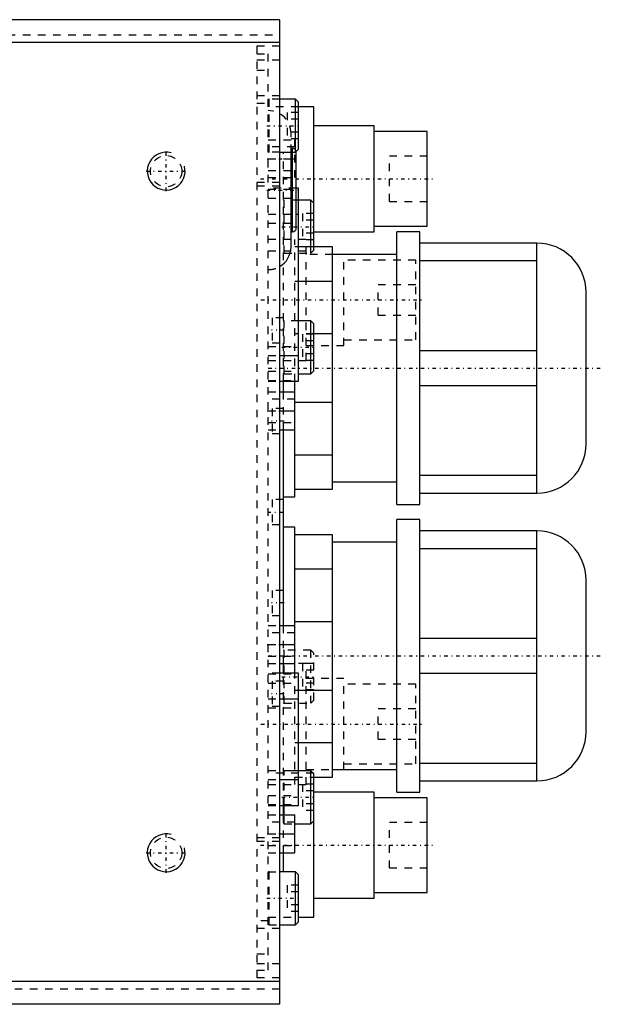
# Model space of a CAD drawing. Extents: x -602 to 168, y -90 to 90.
# Tile 10 of 10: x 91 to 168, y -65 to 65. Entities that reach past the tile are written whole.
import ezdxf

# ---------------------------------------------------------------- set-up
doc = ezdxf.new("R2010")
doc.units = 0
doc.linetypes.add('CENTER', pattern=[1.5, 0.45, -0.5, 0.05, -0.5])
doc.linetypes.add('DASHED', pattern=[2, 1, -1])
for name, color, linetype in [('AM_0', 7, 'CONTINUOUS'), ('AM_10', 7, 'CONTINUOUS'), ('AM_3', 7, 'DASHED'), ('AM_7', 7, 'CENTER')]:
    doc.layers.add(name, color=color, linetype=linetype)

msp = doc.modelspace()

# ---------------------------------------------------------------- linework, layer by layer
at = {"layer": 'AM_0', "color": 7, "linetype": 'CONTINUOUS'}
for p, q in [((125, 65), (46.64, 65)), ((125, 65), (125, -65)), ((125, 62), (50.56, 62)), ((127.1, 54.5), (125, 54.5)), ((127.5, 54.1), (127.1, 54.5)), ((127.1, 47.5), (127.1, 54.5)), ((127.5, 47.9), (127.5, 54.1)), ((129.5, 53.5), (127.5, 53.5)), ((129.5, 35), (129.5, 53.5)), ((137.5, 51), (129.5, 51)), ((137.5, 37), (137.5, 51)), ((144.5, 50.25), (137.5, 50.25)), ((144.5, 37.75), (144.5, 50.25)), ((125, 47.5), (127.1, 47.5)), ((126.5, 35), (126.5, 47.51)), ((126.7, 37), (126.7, 47.51)), ((127.1, 47.5), (127.5, 47.9)), ((127.2, 37.5), (127.2, 47.5)), ((127.5, 42.74), (127.2, 42.74)), ((127.5, 17.26), (127.5, 42.74)), ((129.1, 41.17), (127.5, 41.17)), ((129.5, 40.77), (129.1, 41.17)), ((129.1, 35), (129.1, 41.17)), ((127.2, 39.34), (127.5, 39.34)), ((137.5, 37.75), (144.5, 37.75)), ((126.5, 37), (126.7, 37)), ((129.5, 37), (137.5, 37)), ((143.5, 37), (140.5, 37)), ((140.5, 1), (140.5, 37)), ((143.5, 1), (143.5, 37)), ((159, 35.5), (143.5, 35.5)), ((159, 2.5), (159, 35.5)), ((132, 35), (127.5, 35)), ((132, 3), (132, 35)), ((140.5, 34), (132, 34)), ((143.5, 33.2), (159, 33.2)), ((127.5, 30.49), (132, 30.49)), ((165.5, 9), (165.5, 29)), ((129.1, 25.25), (127.5, 25.25)), ((129.5, 24.85), (129.1, 25.25)), ((129.1, 18.25), (129.1, 25.25)), ((129.5, 18.65), (129.5, 24.85)), ((132, 23.51), (129.5, 23.51)), ((159, 21.3), (143.5, 21.3)), ((125, 20.66), (127.5, 20.66)), ((127.5, 18.25), (129.1, 18.25)), ((129.1, 18.25), (129.5, 18.65)), ((125, 17.26), (127.5, 17.26)), ((125.5, 15.87), (125.5, 17.27)), ((127, 10.85), (127, 17.26)), ((125, 15.85), (127, 15.85)), ((143.5, 16.7), (159, 16.7)), ((127, 14.49), (132, 14.49)), ((125, 13.35), (127, 13.35)), ((125, 10.85), (127, 10.85)), ((125.5, -15.02), (125.5, 10.86)), ((127, 2), (127, 10.84)), ((132, 7.51), (127, 7.51)), ((132, 4), (140.5, 4)), ((159, 4.8), (143.5, 4.8)), ((127, 3), (132, 3)), ((125.5, 2), (127, 2)), ((143.5, 2.5), (159, 2.5)), ((140.5, 1), (143.5, 1)), ((143.5, -1), (140.5, -1)), ((140.5, -37), (140.5, -1)), ((143.5, -37), (143.5, -1)), ((127, -2), (125.5, -2)), ((127, -21.26), (127, -2)), ((159, -2.5), (143.5, -2.5)), ((159, -35.5), (159, -2.5)), ((132, -3), (127, -3)), ((132, -35), (132, -3)), ((140.5, -4), (132, -4)), ((143.5, -4.8), (159, -4.8)), ((127, -7.51), (132, -7.51)), ((165.5, -29), (165.5, -9)), ((125, -15), (127, -15)), ((132, -14.49), (127, -14.49)), ((159, -16.7), (143.5, -16.7)), ((125, -17.5), (127, -17.5)), ((125, -20), (127, -20)), ((125.5, -21.28), (125.5, -20)), ((127.5, -21.26), (125, -21.26)), ((127.5, -38.74), (127.5, -21.26)), ((143.5, -21.3), (159, -21.3)), ((125, -24.66), (127.5, -24.66)), ((127.5, -23.51), (132, -23.51)), ((132, -30.49), (127.5, -30.49)), ((159, -33.2), (143.5, -33.2)), ((129.1, -34.17), (127.5, -34.17)), ((129.5, -34.57), (129.1, -34.17)), ((129.1, -41.17), (129.1, -34.17)), ((129.5, -53.5), (129.5, -34.57)), ((129.5, -35), (132, -35)), ((132, -34), (140.5, -34)), ((125, -35.34), (127.5, -35.34)), ((143.5, -35.5), (159, -35.5)), ((137.5, -37), (129.5, -37)), ((137.5, -51), (137.5, -37)), ((140.5, -37), (143.5, -37)), ((125, -38.74), (127.5, -38.74)), ((125.5, -40.03), (125.5, -38.78)), ((125.6, -40), (125.6, -38.74)), ((144.5, -37.75), (137.5, -37.75)), ((144.5, -50.25), (144.5, -37.75)), ((125, -40), (127, -40)), ((127, -45), (127, -40)), ((127, -41.17), (129.1, -41.17)), ((129.1, -41.17), (129.5, -40.77)), ((125, -42.5), (127, -42.5)), ((125, -45), (127, -45)), ((125.5, -47.5), (125.5, -45.04)), ((127.1, -47.5), (125, -47.5)), ((127.5, -47.9), (127.1, -47.5)), ((127.1, -54.5), (127.1, -47.5)), ((127.5, -54.1), (127.5, -47.9)), ((137.5, -50.25), (144.5, -50.25)), ((129.5, -51), (137.5, -51)), ((125, -54.5), (127.1, -54.5)), ((127.1, -54.5), (127.5, -54.1)), ((127.5, -53.5), (129.5, -53.5)), ((125, -62), (50.56, -62)), ((125, -65), (46.64, -65))]:
    msp.add_line(p, q, dxfattribs=at)
for centre, radius, start, end in [((126.7, 47.5), 0.5, 0, 10.5501), ((126.7, 37.5), 0.5, 270, 0), ((159, 29), 6.5, 0, 90), ((123.5, 35), 3, 300, 0), ((159, 9), 6.5, 270, 0), ((159, -9), 6.5, 0, 90), ((159, -29), 6.5, 270, 0)]:
    msp.add_arc(centre, radius, start, end, dxfattribs=at)
at = {"layer": 'AM_10', "color": 7, "linetype": 'CONTINUOUS'}
for centre in [(110, 45), (110, -45)]:
    msp.add_arc(centre, 2.5, 75, 15, dxfattribs=at)
at = {"layer": 'AM_3', "color": 6, "linetype": 'DASHED'}
for p, q in [((57.06, 63), (125, 63)), ((122, 61.5), (122, -61.5)), ((125, 61.5), (122, 61.5)), ((122, 60.5), (123.5, 60.5)), ((123.5, -60.5), (123.5, 60.5)), ((125, 59.64), (122, 59.64)), ((122, 58.33), (123.5, 58.33)), ((122, 55), (125, 55)), ((122, 54), (123.5, 54)), ((127.5, 53.5), (123.5, 53.5)), ((125, 54.5), (123.6, 54.5)), ((123.6, 47.5), (123.6, 54.5)), ((126, 52.73), (126, 49.27)), ((127.5, 52.73), (126, 52.73)), ((127.5, 51.87), (126, 51.87)), ((127.5, 50.13), (126, 50.13)), ((126.5, 47.51), (126.5, 50)), ((123.5, 49.15), (127, 49.15)), ((127, 48.2), (123.5, 48.2)), ((127.5, 49.27), (126, 49.27)), ((127, 44.15), (127, 49.15)), ((125, 47.5), (123.5, 47.5)), ((125.5, 17.27), (125.5, 47.5)), ((126.7, 48), (126.5, 48)), ((126.7, 47.51), (126.7, 48)), ((144.5, 47), (139.5, 47)), ((139.5, 41), (139.5, 47)), ((123.5, 46.65), (127, 46.65)), ((123.5, 45.1), (127, 45.1)), ((125, 43.5), (122, 43.5)), ((125, 43), (122, 43)), ((123.5, 44.15), (127, 44.15)), ((127.2, 42.74), (123.5, 42.74)), ((123.5, 42.63), (127.5, 42.63)), ((123.5, 41.42), (127.5, 41.42)), ((127.5, 41.17), (125.6, 41.17)), ((125.6, 34.17), (125.6, 41.17)), ((129.5, 34.5), (129.5, 40.77)), ((139.5, 41), (144.5, 41)), ((123.5, 39.34), (127.2, 39.34)), ((128, 39.4), (128, 35.94)), ((129.5, 39.4), (128, 39.4)), ((123.5, 38.13), (127.5, 38.13)), ((129.5, 38.54), (128, 38.54)), ((129.5, 36.81), (128, 36.81)), ((128.5, 36), (123.5, 36)), ((127, 17.26), (127, 36)), ((129.5, 35.94), (128, 35.94)), ((128.5, 20), (128.5, 36)), ((123.5, 34.5), (129.5, 34.5)), ((125.6, 34.17), (129.1, 34.17)), ((127.5, 35), (127, 35)), ((132, 34), (128.5, 34)), ((129.1, 34.17), (129.1, 35)), ((129.1, 34.17), (129.5, 34.57)), ((133.5, 22), (133.5, 34)), ((143, 33.25), (133.5, 33.25)), ((143, 22.75), (143, 33.25)), ((127, 30.49), (127.5, 30.49)), ((143, 30), (138, 30)), ((138, 26), (138, 30)), ((138, 26), (143, 26)), ((125.5, 25.65), (124, 25.65)), ((124, 25.65), (124, 22.35)), ((127.5, 25.25), (125.6, 25.25)), ((125.6, 18.25), (125.6, 25.25)), ((129.5, 23.51), (127, 23.51)), ((128, 23.48), (128, 20.02)), ((129.5, 23.48), (128, 23.48)), ((124, 22.35), (125.5, 22.35)), ((129.5, 22.62), (128, 22.62)), ((133.5, 22.75), (143, 22.75)), ((123.5, 21.87), (127.5, 21.87)), ((129.5, 20.88), (128, 20.88)), ((128.5, 22), (133.5, 22)), ((123.5, 20.66), (125, 20.66)), ((123.5, 20), (128.5, 20)), ((129.5, 20.02), (128, 20.02)), ((123.5, 18.58), (127.5, 18.58)), ((125.6, 18.25), (127.5, 18.25)), ((123.5, 17.37), (127.5, 17.37)), ((123.5, 17.26), (125, 17.26)), ((123.5, 15.85), (125, 15.85)), ((125.5, 10.86), (125.5, 15.87)), ((127, 10.84), (127, 15.85)), ((127, 14.9), (123.5, 14.9)), ((123.5, 13.35), (125, 13.35)), ((125.5, 13.65), (124, 13.65)), ((124, 13.65), (124, 10.35)), ((123.5, 11.8), (127, 11.8)), ((123.5, 10.85), (125, 10.85)), ((124, 10.35), (125.5, 10.35)), ((125.5, 1.65), (124, 1.65)), ((124, 1.65), (124, -1.65)), ((124, -1.65), (125.5, -1.65)), ((125.5, -10.35), (124, -10.35)), ((124, -10.35), (124, -13.65)), ((124, -13.65), (125.5, -13.65)), ((123.5, -15), (125, -15)), ((125.5, -20), (125.5, -15.02)), ((127, -15.95), (123.5, -15.95)), ((123.5, -17.5), (125, -17.5)), ((123.5, -19.05), (127, -19.05)), ((129.1, -18.25), (125.6, -18.25)), ((125.6, -25.25), (125.6, -18.25)), ((129.5, -18.65), (129.1, -18.25)), ((129.1, -25.25), (129.1, -18.25)), ((129.5, -24.85), (129.5, -18.65)), ((123.5, -20), (125, -20)), ((128.5, -20), (127, -20)), ((128, -20.02), (128, -23.48)), ((129.5, -20.02), (128, -20.02)), ((128.5, -36), (128.5, -20)), ((125, -21.26), (123.5, -21.26)), ((123.5, -21.37), (127.5, -21.37)), ((125.5, -38.78), (125.5, -21.28)), ((127, -36), (127, -21.26)), ((129.5, -20.88), (128, -20.88)), ((133.5, -22), (128.5, -22)), ((133.5, -34), (133.5, -22)), ((123.5, -22.58), (127.5, -22.58)), ((125.5, -22.35), (124, -22.35)), ((124, -22.35), (124, -25.65)), ((129.5, -22.62), (128, -22.62)), ((143, -22.75), (133.5, -22.75)), ((143, -33.25), (143, -22.75)), ((123.5, -24.66), (125, -24.66)), ((127, -23.51), (127.5, -23.51)), ((129.5, -23.48), (128, -23.48)), ((123.5, -25.87), (127.5, -25.87)), ((124, -25.65), (125.5, -25.65)), ((125.6, -25.25), (129.1, -25.25)), ((129.1, -25.25), (129.5, -24.85)), ((143, -26), (138, -26)), ((138, -30), (138, -26)), ((127.5, -30.49), (127, -30.49)), ((138, -30), (143, -30)), ((133.5, -33.25), (143, -33.25)), ((123.5, -34.13), (127.5, -34.13)), ((129.5, -34.5), (123.5, -34.5)), ((127.5, -34.17), (125.6, -34.17)), ((125.6, -38.74), (125.6, -34.17)), ((127, -35), (129.5, -35)), ((128.5, -34), (132, -34)), ((129.5, -40.77), (129.5, -34.5)), ((123.5, -35.34), (125, -35.34)), ((123.5, -36), (128.5, -36)), ((128, -35.94), (128, -39.4)), ((129.5, -35.94), (128, -35.94)), ((123.5, -37.42), (127.5, -37.42)), ((129.5, -36.81), (128, -36.81)), ((123.5, -38.63), (127.5, -38.63)), ((123.5, -38.74), (125, -38.74)), ((129.5, -38.54), (128, -38.54)), ((123.5, -40), (125, -40)), ((125.5, -45.04), (125.5, -40.03)), ((125.6, -41.17), (125.6, -40)), ((129.5, -39.4), (128, -39.4)), ((127, -40.95), (123.5, -40.95)), ((125.6, -41.17), (127, -41.17)), ((144.5, -41), (139.5, -41)), ((139.5, -47), (139.5, -41)), ((123.5, -42.5), (125, -42.5)), ((125, -43), (122, -43)), ((125, -43.5), (122, -43.5)), ((123.5, -44.05), (127, -44.05)), ((123.5, -45), (125, -45)), ((123.5, -47.5), (125, -47.5)), ((123.6, -54.5), (123.6, -47.5)), ((139.5, -47), (144.5, -47)), ((126, -49.27), (126, -52.73)), ((127.5, -49.27), (126, -49.27)), ((127.5, -50.13), (126, -50.13)), ((127.5, -51.87), (126, -51.87)), ((127.5, -52.73), (126, -52.73)), ((123.5, -54), (122, -54)), ((123.5, -53.5), (127.5, -53.5)), ((123.6, -54.5), (125, -54.5)), ((125, -55), (122, -55)), ((122, -58.33), (123.5, -58.33)), ((125, -59.64), (122, -59.64)), ((122, -60.5), (123.5, -60.5)), ((125, -61.5), (122, -61.5)), ((125, -63), (57.06, -63))]:
    msp.add_line(p, q, dxfattribs=at)
for centre in [(110, 45), (110, -45)]:
    msp.add_circle(centre, 2.07, dxfattribs=at)
for centre, radius, start, end in [((123.6, 54.4), 0.1, 90, 180), ((123.5, 50), 3, 0, 90), ((123.6, 47.6), 0.1, 180, 270), ((126.7, 47.5), 0.5, 10.5501, 90), ((125.6, 41.07), 0.1, 90, 180), ((125.6, 34.27), 0.1, 180, 270), ((123.5, 35), 3, 270, 300), ((125.6, 25.15), 0.1, 90, 180), ((125.6, 18.35), 0.1, 180, 270), ((125.6, -18.35), 0.1, 90, 180), ((125.6, -25.15), 0.1, 180, 270), ((125.6, -34.27), 0.1, 90, 180), ((125.6, -41.07), 0.1, 180, 270), ((123.6, -47.6), 0.1, 90, 180), ((123.6, -54.4), 0.1, 180, 270)]:
    msp.add_arc(centre, radius, start, end, dxfattribs=at)
at = {"layer": 'AM_7', "color": 4, "linetype": 'CENTER'}
for p, q in [((123.3, 51), (127.7, 51)), ((110, 42.38), (110, 47.62)), ((123.33, 46.65), (127.17, 46.65)), ((107.38, 45), (112.62, 45)), ((122.45, 44), (145.55, 44)), ((123.31, 42.5), (127.39, 42.5)), ((125.3, 37.67), (129.7, 37.67)), ((122.53, 28), (143.97, 28)), ((125.58, 24), (123.92, 24)), ((125.3, 21.75), (129.7, 21.75)), ((123.5, 19), (167.5, 19)), ((123.33, 13.35), (127.17, 13.35)), ((125.58, 12), (123.92, 12)), ((123.4, 0), (125.6, 0)), ((125.58, -12), (123.92, -12)), ((123.33, -17.5), (127.17, -17.5)), ((123.5, -19), (167.5, -19)), ((125.3, -21.75), (129.7, -21.75)), ((125.58, -24), (123.92, -24)), ((122.53, -28), (143.97, -28)), ((125.3, -37.67), (129.7, -37.67)), ((110, -47.62), (110, -42.38)), ((123.33, -42.5), (127.17, -42.5)), ((122.45, -44), (145.55, -44)), ((107.38, -45), (112.62, -45)), ((123.3, -51), (127.7, -51))]:
    msp.add_line(p, q, dxfattribs=at)

doc.saveas('drawing.dxf')
